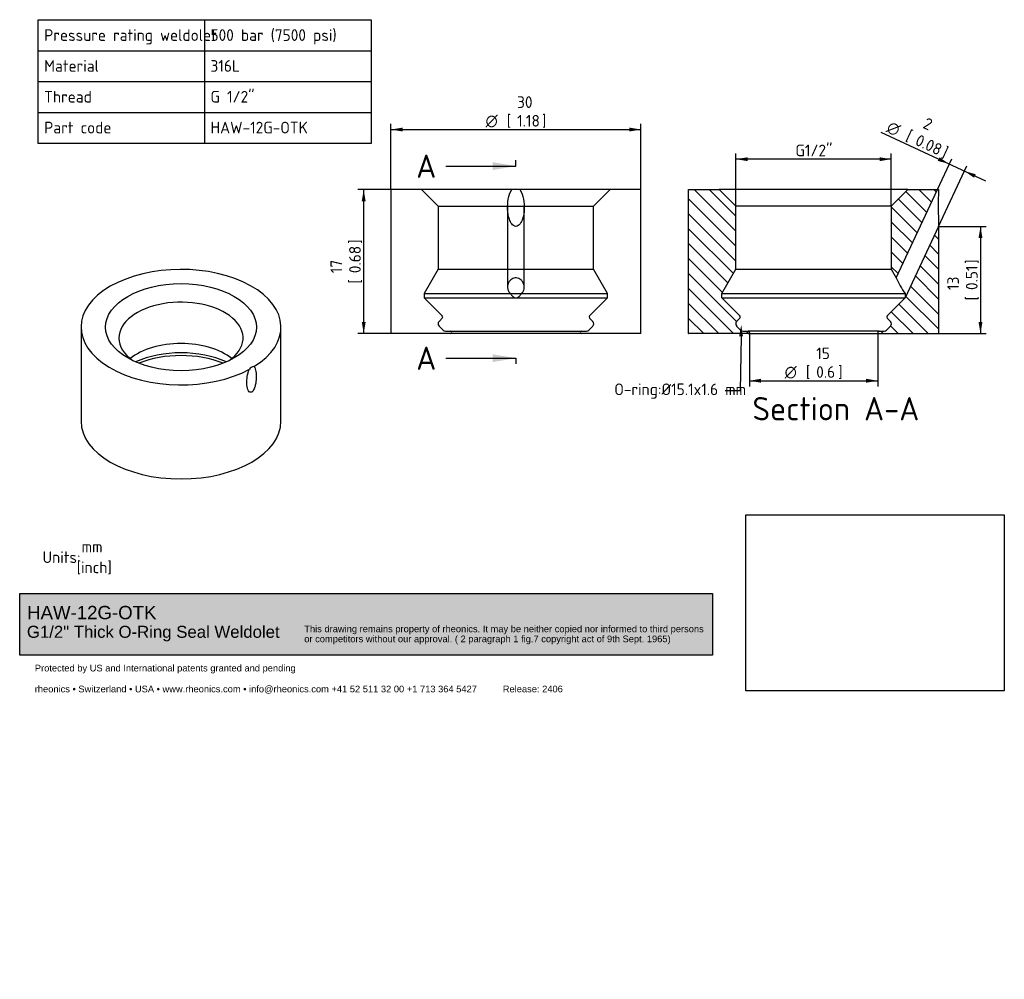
# Paper-space layout 'Invenitec-A4' of a CAD drawing. Header units: millimetres. Extents: x 0 to 296, y -85 to 203.
import ezdxf
from ezdxf import colors
from ezdxf.entities.mleader import LeaderData, LeaderLine
from ezdxf.enums import TextEntityAlignment as Align
from ezdxf.lldxf.tags import DXFTag
from ezdxf.math import Vec2, Vec3

# ---------------------------------------------------------------- set-up
doc = ezdxf.new("R2010")
doc.units = ezdxf.units.MM
doc.layers.add('Default', color=7, linetype='Continuous')
doc.layers.add('HAW-12G-OTK', color=7, linetype='Continuous')
doc.styles.add('SEACAD_Solid_Edge_ISO', font='seiso.ttf')
doc.styles.add('SEACAD_Solid_Edge_ISO1_Symbols', font='semeci1.ttf')
tags = doc.linetypes.add('CENTER2', pattern=[28.575, 19.05, -3.175, 3.175, -3.175]).pattern_tags.tags
tags[10:11] = [DXFTag(74, 4), DXFTag(75, 0), DXFTag(340, '0'), DXFTag(46, 0.0), DXFTag(50, 0.0), DXFTag(44, 0.0), DXFTag(45, 0.0)]
tags[8:9] = [DXFTag(74, 4), DXFTag(75, 0), DXFTag(340, '0'), DXFTag(46, 0.0), DXFTag(50, 0.0), DXFTag(44, 0.0), DXFTag(45, 0.0)]
tags[6:7] = [DXFTag(74, 4), DXFTag(75, 0), DXFTag(340, '0'), DXFTag(46, 0.0), DXFTag(50, 0.0), DXFTag(44, 0.0), DXFTag(45, 0.0)]
tags[4:5] = [DXFTag(74, 4), DXFTag(75, 0), DXFTag(340, '0'), DXFTag(46, 0.0), DXFTag(50, 0.0), DXFTag(44, 0.0), DXFTag(45, 0.0)]
tags = doc.linetypes.add('HIDDEN2', pattern=[4.7625, 3.175, -1.5875]).pattern_tags.tags
tags[6:7] = [DXFTag(74, 4), DXFTag(75, 0), DXFTag(340, '0'), DXFTag(46, 0.0), DXFTag(50, 0.0), DXFTag(44, 0.0), DXFTag(45, 0.0)]
tags[4:5] = [DXFTag(74, 4), DXFTag(75, 0), DXFTag(340, '0'), DXFTag(46, 0.0), DXFTag(50, 0.0), DXFTag(44, 0.0), DXFTag(45, 0.0)]
doc.dimstyles.new('Rheonics_Publish', dxfattribs={"dimtxt": 3.5, "dimasz": 3.5, "dimexe": 1.75, "dimexo": 0, "dimgap": 0.875, "dimtad": 1, "dimdec": 1, "dimlfac": 0.4, "dimdsep": 46, "dimtxsty": 'SEACAD_Solid_Edge_ISO', "dimblk1": '_SE_FILLED', "dimblk2": '_SE_FILLED', "dimsah": 1, "dimcen": 1.75, "dimazin": 0, "dimtfac": 0.5, "dimtdec": 3, "dimtmove": 0, "dimatfit": 3, "dimfxl": 1, "dimarcsym": 0})
picture_1 = doc.add_image_def('image1.jpg', size_in_pixel=(1363, 928))

# ---------------------------------------------------------------- blocks, each defined once
blk = doc.blocks.new('SE')
at = {"layer": 'Default', "color": 7, "linetype": 'Continuous'}
for p, q in [((55.73, 203.01), (55.73, 193.69)), ((5.73, 193.69), (105.73, 193.69)), ((55.73, 193.69), (55.73, 184.43)), ((5.73, 184.43), (105.73, 184.43)), ((55.73, 184.43), (55.73, 175.18)), ((5.73, 175.18), (105.73, 175.18)), ((55.73, 175.18), (55.73, 165.85))]:
    blk.add_line(p, q, dxfattribs=at)
blk.add_lwpolyline([(5.73, 165.85), (5.73, 203.01), (105.73, 203.01), (105.73, 165.85), (5.73, 165.85)], dxfattribs=at)
at = {"layer": 'Default', "color": 7, "linetype": 'Continuous', "style": 'SEACAD_Solid_Edge_ISO'}
for s, p in [('Pressure rating weldolet', (7.57, 200.14)), ('500 bar (7500 psi)', (57.49, 200.14)), ('Material', (7.57, 190.89)), ('316L', (57.49, 190.89)), ('Thread', (7.57, 181.64)), ('G 1/2"', (57.49, 181.64)), ('Part code', (7.57, 172.39)), ('HAW-12G-OTK', (57.49, 172.39))]:
    blk.add_text(s, height=3.5, dxfattribs=at).set_placement(p, align=Align.TOP_LEFT)
blk = doc.blocks.new('SE1')
at = {"layer": 'HAW-12G-OTK', "color": 7, "linetype": 'Continuous'}
for p, q in [((18.64, 110.75), (18.64, 82.51)), ((78.64, 82.51), (78.64, 110.75))]:
    blk.add_line(p, q, dxfattribs=at)
for centre, major_axis, ratio, start_param, end_param in [((48.64, 110.75), (-30, 0), 0.57735, 2.388373, 8.607201), ((48.64, 107.49), (-18.63, 0), 0.57735, 2.458493, 6.283185), ((48.64, 107.49), (-18.63, 0), 0.57735, 0, 0.6831), ((48.64, 95.1), (18.63, 0), 0.57735, 0.613277, 2.528316), ((48.64, 90.34), (-22, 0), 0.57735, 4.044978, 5.3798), ((48.64, 89.52), (22, 0), 0.57735, 0.958385, 2.183207), ((71.21, 97.72), (-2.1, 0.18), 0.571838, 5.091461, 6.09869), ((48.64, 82.51), (30, 0), 0.57735, 3.141593, 6.283185)]:
    blk.add_ellipse(centre, major_axis=major_axis, ratio=ratio, start_param=start_param, end_param=end_param, dxfattribs=at)
blk.add_ellipse((48.64, 110.75), major_axis=(-22.63, 0), ratio=0.57735, dxfattribs=at)
blk.add_open_spline([(70.53, 98.91), (70.86, 98.56), (71, 98), (71.2, 96.82), (71.24, 96.17), (71.19, 94.82), (71.12, 94.11), (70.85, 92.98), (70.74, 92.6), (70.4, 91.85), (70.16, 91.46), (69.56, 91.11), (69.31, 91.21), (68.94, 91.55), (68.81, 91.79), (68.51, 92.59), (68.43, 93.21), (68.37, 94.52), (68.41, 95.21), (68.64, 96.62), (68.8, 97.37), (69.16, 98.12)], degree=3, knots=[0, 0, 0, 0, 0.125, 0.125, 0.25, 0.25, 0.375, 0.375, 0.4375, 0.4375, 0.5, 0.5, 0.5625, 0.5625, 0.625, 0.625, 0.75, 0.75, 0.875, 0.875, 1, 1, 1, 1], dxfattribs=at)
blk = doc.blocks.new('_DOT')
at = {"color": 0}
blk.add_line((0, 0), (-1, 0), dxfattribs=at)
at = {"color": 0, "const_width": 0.333}
blk.add_lwpolyline([(-0.1665, 0, 1), (0.1665, 0, 1)], format="xyb", close=True, dxfattribs=at)
blk = doc.blocks.new('SE2')
at = {"layer": 'HAW-12G-OTK', "color": 7, "linetype": 'Continuous'}
for p, q in [((147.93, 152.05), (111.64, 152.05)), ((111.64, 152.05), (111.64, 108.82)), ((150.34, 152.05), (147.93, 152.05)), ((186.64, 152.05), (150.34, 152.05)), ((186.64, 108.82), (186.64, 152.05)), ((186.64, 108.82), (111.64, 108.82))]:
    blk.add_line(p, q, dxfattribs=at)
at = {"layer": 'HAW-12G-OTK', "color": 7, "linetype": 'HIDDEN2'}
for p, q in [((120.85, 152.05), (125.85, 147.05)), ((172.43, 147.05), (177.43, 152.05)), ((125.85, 147.05), (172.43, 147.05)), ((125.85, 147.05), (125.85, 128.1)), ((146.64, 146.74), (146.64, 122.78)), ((151.64, 122.77), (151.64, 146.74)), ((172.43, 128.1), (172.43, 147.05)), ((125.85, 128.1), (121.64, 120.8)), ((125.85, 128.1), (172.43, 128.1)), ((176.64, 120.8), (172.43, 128.1)), ((121.64, 120.8), (176.64, 120.8)), ((121.64, 120.8), (121.64, 119.55)), ((121.64, 119.55), (176.64, 119.55)), ((121.64, 119.55), (127.03, 114.16)), ((171.24, 114.16), (176.64, 119.55)), ((176.64, 119.55), (176.64, 120.8)), ((127.03, 113.45), (126.06, 112.48)), ((172.21, 112.48), (171.24, 113.45)), ((126.06, 111.06), (127.26, 109.86)), ((127.97, 109.57), (170.3, 109.57)), ((171.01, 109.86), (172.21, 111.06))]:
    blk.add_line(p, q, dxfattribs=at)
for centre, radius, start, end in [((126.77, 111.77), 1, 135, 225), ((126.68, 113.8), 0.5, 315, 45), ((171.6, 113.8), 0.5, 135, 225), ((171.51, 111.77), 1, 315, 45), ((127.97, 110.57), 1, 225, 270), ((129.5, 109.19), 0.375, 270, 90), ((168.78, 109.19), 0.375, 90, 270), ((170.3, 110.57), 1, 270, 315)]:
    blk.add_arc(centre, radius, start, end, dxfattribs=at)
at = {"layer": 'HAW-12G-OTK', "color": 7, "linetype": 'Continuous'}
blk.add_open_spline([(150.34, 152.05), (150.96, 151.22), (151.23, 150.2), (151.6, 148.2), (151.67, 147.17), (151.58, 145.14), (151.44, 144.14), (150.94, 142.68), (150.73, 142.2), (150.11, 141.37), (149.67, 141), (148.63, 140.99), (148.18, 141.36), (147.56, 142.18), (147.34, 142.65), (146.84, 144.12), (146.69, 145.13), (146.61, 147.18), (146.67, 148.2), (147.04, 150.19), (147.32, 151.21), (147.93, 152.05)], degree=3, knots=[0, 0, 0, 0, 0.125, 0.125, 0.25, 0.25, 0.375, 0.375, 0.4375, 0.4375, 0.5, 0.5, 0.5625, 0.5625, 0.625, 0.625, 0.75, 0.75, 0.875, 0.875, 1, 1, 1, 1], dxfattribs=at)
at = {"layer": 'HAW-12G-OTK', "color": 7, "linetype": 'HIDDEN2'}
for points, knots in [([(150.73, 120.8), (150.96, 120.99), (151.16, 121.23), (151.3, 121.48), (151.44, 121.72), (151.54, 121.99), (151.59, 122.27), (151.65, 122.59), (151.65, 122.91), (151.6, 123.24), (151.54, 123.59), (151.41, 123.95), (151.22, 124.27), (151.07, 124.52), (150.87, 124.77), (150.63, 124.97), (150.44, 125.13), (150.22, 125.27), (149.98, 125.36), (149.74, 125.46), (149.47, 125.52), (149.21, 125.53), (148.98, 125.54), (148.75, 125.51), (148.53, 125.45), (148.32, 125.38), (148.12, 125.29), (147.94, 125.18), (147.73, 125.05), (147.55, 124.9), (147.39, 124.73), (147.21, 124.52), (147.05, 124.29), (146.93, 124.05), (146.79, 123.75), (146.7, 123.44), (146.66, 123.13), (146.62, 122.77), (146.64, 122.41), (146.73, 122.07), (146.82, 121.73), (146.99, 121.4), (147.23, 121.12), (147.32, 121.01), (147.43, 120.9), (147.55, 120.8)], [0, 0, 0, 0, 0.07074, 0.07074, 0.07074, 0.14095, 0.14095, 0.14095, 0.221387, 0.221387, 0.221387, 0.310642, 0.310642, 0.310642, 0.381624, 0.381624, 0.381624, 0.438337, 0.438337, 0.438337, 0.495638, 0.495638, 0.495638, 0.544726, 0.544726, 0.544726, 0.592282, 0.592282, 0.592282, 0.645626, 0.645626, 0.645626, 0.709856, 0.709856, 0.709856, 0.78771, 0.78771, 0.78771, 0.876284, 0.876284, 0.876284, 0.964994, 0.964994, 0.964994, 1, 1, 1, 1]), ([(147.55, 120.8), (147.72, 120.49), (147.92, 120.2), (148.32, 119.85), (148.46, 119.74), (148.78, 119.6), (148.96, 119.55), (149.14, 119.55)], [0, 0, 0, 0, 0.5, 0.5, 0.75, 0.75, 1, 1, 1, 1]), ([(149.14, 119.55), (149.5, 119.55), (149.83, 119.73), (150.35, 120.2), (150.56, 120.49), (150.73, 120.8)], [0, 0, 0, 0, 0.5, 0.5, 1, 1, 1, 1])]:
    blk.add_open_spline(points, degree=3, knots=knots, dxfattribs=at)
blk = doc.blocks.new('SE3')
at = {"layer": 'HAW-12G-OTK', "linetype": 'Continuous'}
h = blk.add_hatch(dxfattribs=at)
h.set_pattern_fill('LINE', angle=-45, style=0)
edge = h.paths.add_edge_path()
edge.add_line((218.82, 109.57), (217.29, 109.57))
edge.add_arc((217.29, 110.57), 1, 225, 270, ccw=False)
edge.add_line((216.58, 109.86), (215.38, 111.06))
edge.add_arc((216.09, 111.77), 1, 135, 225, ccw=False)
edge.add_line((215.38, 112.48), (216.35, 113.45))
edge.add_arc((216, 113.8), 0.5, 315, 405)
edge.add_line((216.35, 114.16), (210.96, 119.55))
edge.add_line((210.96, 119.55), (210.96, 120.8))
edge.add_line((210.96, 120.8), (215.17, 128.1))
edge.add_line((215.17, 128.1), (215.17, 147.05))
edge.add_line((215.17, 147.05), (210.17, 152.05))
edge.add_line((210.17, 152.05), (200.96, 152.05))
edge.add_line((200.96, 152.05), (200.96, 108.82))
edge.add_line((200.96, 108.82), (218.82, 108.82))
edge.add_arc((218.82, 109.19), 0.375, 270, 450)
h = blk.add_hatch(dxfattribs=at)
h.set_pattern_fill('LINE', angle=-45, style=0)
h.paths.add_polyline_path([(266.75, 152.05), (261.75, 147.05), (261.75, 128.1), (263.23, 125.53), (275.6, 152.05)])
h = blk.add_hatch(dxfattribs=at)
h.set_pattern_fill('LINE', angle=-45, style=0)
edge = h.paths.add_edge_path()
edge.add_line((261.53, 111.06), (260.33, 109.86))
edge.add_arc((259.62, 110.57), 1, 270, 315, ccw=False)
edge.add_line((259.62, 109.57), (258.1, 109.57))
edge.add_arc((258.1, 109.19), 0.375, 90, 270)
edge.add_line((258.1, 108.82), (275.96, 108.82))
edge.add_line((275.96, 108.82), (275.96, 141))
edge.add_line((275.96, 141), (265.96, 119.55))
edge.add_line((265.96, 119.55), (260.56, 114.16))
edge.add_arc((260.91, 113.8), 0.5, 135, 225)
edge.add_line((260.56, 113.45), (261.53, 112.48))
edge.add_arc((260.83, 111.77), 1, -45, 45, ccw=False)
at = {"layer": 'HAW-12G-OTK', "color": 7, "linetype": 'Continuous'}
for p, q in [((200.96, 108.82), (200.96, 152.05)), ((200.96, 152.05), (210.17, 152.05)), ((266.75, 152.05), (210.17, 152.05)), ((215.17, 147.05), (210.17, 152.05)), ((266.75, 152.05), (261.75, 147.05)), ((263.23, 125.53), (275.6, 152.05)), ((266.75, 152.05), (275.6, 152.05)), ((275.94, 152.05), (275.6, 152.05)), ((261.75, 147.05), (215.17, 147.05)), ((215.17, 128.1), (215.17, 147.05)), ((261.75, 147.05), (261.75, 128.1)), ((275.96, 141), (265.96, 119.55)), ((275.96, 141), (275.96, 108.82)), ((210.96, 120.8), (215.17, 128.1)), ((215.17, 128.1), (261.75, 128.1)), ((261.75, 128.1), (263.23, 125.53)), ((210.96, 120.8), (265.91, 120.8)), ((210.96, 119.55), (210.96, 120.8)), ((210.96, 119.55), (265.96, 119.55)), ((216.35, 114.16), (210.96, 119.55)), ((265.96, 119.55), (260.56, 114.16)), ((215.38, 112.48), (216.35, 113.45)), ((260.56, 113.45), (261.53, 112.48)), ((216.58, 109.86), (215.38, 111.06)), ((217.29, 109.57), (218.82, 109.57)), ((258.1, 109.57), (218.82, 109.57)), ((258.1, 109.57), (259.62, 109.57)), ((261.53, 111.06), (260.33, 109.86)), ((218.82, 108.82), (200.96, 108.82)), ((218.82, 108.82), (258.1, 108.82)), ((258.1, 108.82), (275.96, 108.82))]:
    blk.add_line(p, q, dxfattribs=at)
for centre, radius, start, end in [((483.84, 146.89), 207.96, 178.5776, 181.6237), ((303.74, 145.4), 45.13, 206.1276, 213.0337), ((389.04, 124.7), 123.19, 181.8141, 182.3958), ((216.09, 111.77), 1, 135, 225), ((216, 113.8), 0.5, 315, 45), ((260.91, 113.8), 0.5, 135, 225), ((260.83, 111.77), 1, 315, 45), ((217.29, 110.57), 1, 225, 270), ((218.82, 109.19), 0.375, 270, 90), ((258.1, 109.19), 0.375, 90, 270), ((259.62, 110.57), 1, 270, 315)]:
    blk.add_arc(centre, radius, start, end, dxfattribs=at)
blk = doc.blocks.new('DMBLK33')
at = {"layer": 'Default', "linetype": 'Continuous', "transparency": 16777216}
for points in [[(115.14, 170.63), (111.64, 170.04), (115.14, 169.46)], [(183.14, 170.63), (183.14, 169.46), (186.64, 170.04)]]:
    blk.add_hatch(color=7, dxfattribs=at).paths.add_polyline_path(points)
at = {"layer": 'Default', "color": 7, "linetype": 'Continuous', "transparency": 16777216}
for p, q in [((111.64, 152.05), (111.64, 171.79)), ((186.64, 152.05), (186.64, 171.79)), ((111.64, 170.04), (186.64, 170.04))]:
    blk.add_line(p, q, dxfattribs=at)
for s, style, p in [('30', 'SEACAD_Solid_Edge_ISO', (149.49, 180.02)), ('O', 'SEACAD_Solid_Edge_ISO1_Symbols', (140.04, 174.42)), ('[', 'SEACAD_Solid_Edge_ISO', (146.39, 174.42)), ('1.18', 'SEACAD_Solid_Edge_ISO', (149.49, 174.42)), (']', 'SEACAD_Solid_Edge_ISO', (156.97, 174.42))]:
    blk.add_text(s, height=3.5, dxfattribs=dict(at, style=style)).set_placement(p, align=Align.TOP_LEFT)
blk = doc.blocks.new('_SE_FILLED')
at = {"color": 0}
blk.add_line((0, 0), (-1, 0), dxfattribs=at)
blk.add_solid([(0, 0), (-1, -0.1665), (-1, 0.1665), (0, 0)], dxfattribs=at)
blk = doc.blocks.new('DMBLK34')
at = {"layer": 'Default', "linetype": 'Continuous', "transparency": 16777216}
for points in [[(218.67, 161.73), (215.17, 161.15), (218.67, 160.57)], [(258.25, 161.73), (258.25, 160.57), (261.75, 161.15)]]:
    blk.add_hatch(color=7, dxfattribs=at).paths.add_polyline_path(points)
at = {"layer": 'Default', "color": 7, "linetype": 'Continuous', "transparency": 16777216}
for p, q in [((215.17, 147.05), (215.17, 162.9)), ((261.75, 147.05), (261.75, 162.9)), ((261.75, 161.15), (215.17, 161.15))]:
    blk.add_line(p, q, dxfattribs=at)
at = {"layer": 'Default', "color": 7, "linetype": 'Continuous', "transparency": 16777216, "style": 'SEACAD_Solid_Edge_ISO'}
blk.add_text('G1/2"', height=3.5, dxfattribs=at).set_placement((233.02, 165.52), align=Align.TOP_LEFT)
blk = doc.blocks.new('DMBLK35')
at = {"layer": 'Default', "linetype": 'Continuous', "transparency": 16777216}
for points in [[(222.69, 94.08), (222.69, 95.25), (219.19, 94.66)], [(254.22, 94.08), (257.72, 94.66), (254.22, 95.25)]]:
    blk.add_hatch(color=7, dxfattribs=at).paths.add_polyline_path(points)
at = {"layer": 'Default', "color": 7, "linetype": 'Continuous', "transparency": 16777216}
for p, q in [((219.19, 109.19), (219.19, 92.91)), ((257.72, 109.19), (257.72, 92.91)), ((219.19, 94.66), (257.72, 94.66))]:
    blk.add_line(p, q, dxfattribs=at)
for s, style, p in [('15', 'SEACAD_Solid_Edge_ISO', (239.25, 104.64)), ('O', 'SEACAD_Solid_Edge_ISO1_Symbols', (229.8, 99.04)), ('[', 'SEACAD_Solid_Edge_ISO', (236.14, 99.04)), ('0.6', 'SEACAD_Solid_Edge_ISO', (239.25, 99.04)), (']', 'SEACAD_Solid_Edge_ISO', (245.85, 99.04))]:
    blk.add_text(s, height=3.5, dxfattribs=dict(at, style=style)).set_placement(p, align=Align.TOP_LEFT)
blk = doc.blocks.new('DMBLK36')
at = {"layer": 'Default', "linetype": 'Continuous', "transparency": 16777216}
for points in [[(102.88, 148.55), (104.05, 148.55), (103.47, 152.05)], [(102.88, 112.32), (103.47, 108.82), (104.05, 112.32)]]:
    blk.add_hatch(color=7, dxfattribs=at).paths.add_polyline_path(points)
at = {"layer": 'Default', "color": 7, "linetype": 'Continuous', "transparency": 16777216}
for p, q in [((111.64, 152.05), (101.72, 152.05)), ((103.47, 108.82), (103.47, 152.05)), ((111.64, 108.82), (101.72, 108.82))]:
    blk.add_line(p, q, dxfattribs=at)
at = {"layer": 'Default', "color": 7, "linetype": 'Continuous', "transparency": 16777216, "style": 'SEACAD_Solid_Edge_ISO'}
for s, p in [(']', (99.09, 135.77)), ('0.68', (99.09, 126.94)), ('17', (93.49, 126.94)), ('[', (99.09, 123.83))]:
    blk.add_text(s, height=3.5, rotation=90, dxfattribs=at).set_placement(p, align=Align.TOP_LEFT)
blk = doc.blocks.new('SE4')
at = {"layer": 'Default', "color": 7, "linetype": 'Continuous', "style": 'SEACAD_Solid_Edge_ISO'}
blk.add_text('A', height=7, dxfattribs=at).set_placement((119.23, 162.57), align=Align.TOP_LEFT)
blk = doc.blocks.new('SE5')
at = {"layer": 'Default', "color": 7, "linetype": 'Continuous', "style": 'SEACAD_Solid_Edge_ISO'}
blk.add_text('A', height=7, dxfattribs=at).set_placement((119.23, 104.94), align=Align.TOP_LEFT)
blk = doc.blocks.new('SEANNOT_GROUP2')
at = {"layer": 'Default', "linetype": 'Continuous'}
blk.add_hatch(color=7, dxfattribs=at).paths.add_polyline_path([(142.14, 157.91), (149.14, 159.07), (142.14, 160.24)])
at = {"layer": 'Default', "color": 7, "linetype": 'Continuous'}
blk.add_lwpolyline([(128.14, 159.07), (149.14, 159.07)], dxfattribs=at)
blk = doc.blocks.new('SEANNOT_GROUP3')
at = {"layer": 'Default', "linetype": 'Continuous'}
blk.add_hatch(color=7, dxfattribs=at).paths.add_polyline_path([(142.14, 100.27), (149.14, 101.44), (142.14, 102.61)])
at = {"layer": 'Default', "color": 7, "linetype": 'Continuous'}
blk.add_lwpolyline([(128.14, 101.44), (149.14, 101.44)], dxfattribs=at)
blk = doc.blocks.new('SE6')
at = {"layer": 'Default', "color": 7, "linetype": 'CENTER2'}
for p, q in [((149.14, 159.07), (149.14, 160.82)), ((149.14, 101.44), (149.14, 99.69))]:
    blk.add_line(p, q, dxfattribs=at)
at = {"layer": 'Default', "color": 7, "linetype": 'CENTER2', "const_width": 0.0005}
blk.add_lwpolyline([(149.14, 159.07), (149.14, 101.44)], dxfattribs=at)
blk = doc.blocks.new('DMBLK37')
at = {"layer": 'Default', "linetype": 'Continuous', "transparency": 16777216}
for points in [[(289.14, 137.5), (288.55, 141), (287.97, 137.5)], [(289.14, 112.32), (287.97, 112.32), (288.55, 108.82)]]:
    blk.add_hatch(color=7, dxfattribs=at).paths.add_polyline_path(points)
at = {"layer": 'Default', "color": 7, "linetype": 'Continuous', "transparency": 16777216}
for p, q in [((275.96, 141), (290.3, 141)), ((288.55, 141), (288.55, 108.82)), ((275.96, 108.82), (290.3, 108.82))]:
    blk.add_line(p, q, dxfattribs=at)
at = {"layer": 'Default', "color": 7, "linetype": 'Continuous', "transparency": 16777216, "style": 'SEACAD_Solid_Edge_ISO'}
for s, p in [(']', (284.18, 129.76)), ('0.51', (284.18, 121.89)), ('13', (278.58, 121.89)), ('[', (284.18, 118.78))]:
    blk.add_text(s, height=3.5, rotation=90, dxfattribs=at).set_placement(p, align=Align.TOP_LEFT)
blk = doc.blocks.new('DMBLK38')
at = {"layer": 'Default', "linetype": 'Continuous', "transparency": 16777216}
for points in [[(276.23, 161.71), (275.74, 160.65), (279.16, 159.7)], [(287.11, 156.63), (283.69, 157.59), (286.62, 155.58)]]:
    blk.add_hatch(color=7, dxfattribs=at).paths.add_polyline_path(points)
at = {"layer": 'Default', "color": 7, "linetype": 'Continuous', "transparency": 16777216}
for p, q in [((258.6, 169.28), (290.04, 154.63)), ((275.6, 152.05), (279.9, 161.28)), ((275.96, 141), (284.43, 159.17))]:
    blk.add_line(p, q, dxfattribs=at)
for s, style, p in [('O', 'SEACAD_Solid_Edge_ISO1_Symbols', (261.56, 172.73)), ('2', 'SEACAD_Solid_Edge_ISO', (272.49, 173.81)), ('[', 'SEACAD_Solid_Edge_ISO', (267.32, 170.05)), ('0.08', 'SEACAD_Solid_Edge_ISO', (270.13, 168.74)), (']', 'SEACAD_Solid_Edge_ISO', (278.06, 165.04))]:
    blk.add_text(s, height=3.5, rotation=335, dxfattribs=dict(at, style=style)).set_placement(p, align=Align.TOP_LEFT)
blk = doc.blocks.new('Block1')
at = {"layer": 'Default', "linetype": 'Continuous'}
blk.add_hatch(color=7, dxfattribs=at).paths.add_polyline_path([(207.88, 0), (0, 0), (0, -18.48), (207.88, -18.48)])
at = {"layer": 'Default', "color": 7, "linetype": 'Continuous'}
for p, q in [((0, 0), (207.88, 0)), ((0, -18.48), (0, 0)), ((207.88, 0), (207.88, -18.48)), ((207.88, -18.48), (0, -18.48))]:
    blk.add_line(p, q, dxfattribs=at)
image = blk.add_image(picture_1, insert=(217.94, -29.22), size_in_units=(77.52, 52.78))
image.dxf.flags = 7
ml = blk.add_multileader_mtext('Standard', dxfattribs=at)
ml.set_content('{\\pxsm0.9;\\fArial|b0||i0||c0|p34;\\W1.;This drawing remains property of rheonics. It may be neither copied nor informed to third persons \\Por competitors without our approval. ( 2 paragraph 1 fig.7 copyright act of 9th Sept. 1965)\\P}', color=7)
ml.set_leader_properties()
ml.set_arrow_properties(name='DOT')
ml.build(insert=Vec2(0, 0))
ml.multileader.update_dxf_attribs({"leader_type": 0, "dogleg_length": 0, "arrow_head_size": 2})
ctx = ml.context
ctx.base_point, ctx.char_height, ctx.arrow_head_size, ctx.landing_gap_size = Vec3(84.7, -10.93), 2, 2, 0.7
ctx.mtext.insert = Vec3(85.4, -9.64)
ml = blk.add_multileader_mtext('Standard', dxfattribs=at)
ml.set_content('{\\pxsm0.9;\\fArial|b0||i0||c0|p34;\\W1.;Protected by US and International patents granted and pending\\P}', color=7)
ml.set_leader_properties()
ml.set_arrow_properties(name='DOT')
ml.build(insert=Vec2(0, 0))
ml.multileader.update_dxf_attribs({"leader_type": 0, "dogleg_length": 0, "arrow_head_size": 2})
ctx = ml.context
ctx.base_point, ctx.char_height, ctx.arrow_head_size, ctx.landing_gap_size = Vec3(3.85, -22.7), 2, 2, 0.7
ctx.mtext.insert = Vec3(4.55, -21.41)
ml = blk.add_multileader_mtext('Standard', dxfattribs=at)
ml.set_content('{\\pxsm0.9;\\fArial|b0||i0||c0|p34;\\W1.;rheonics • Switzerland • USA • www.rheonics.com • info@rheonics.com +41 52 511 32 00 +1 713 364 5427          Release: 2406\\P}', color=7)
ml.set_leader_properties()
ml.set_arrow_properties(name='DOT')
ml.build(insert=Vec2(0, 0))
ml.multileader.update_dxf_attribs({"leader_type": 0, "dogleg_length": 0, "arrow_head_size": 2})
ctx = ml.context
ctx.base_point, ctx.char_height, ctx.arrow_head_size, ctx.landing_gap_size = Vec3(3.82, -28.97), 2, 2, 0.7
ctx.mtext.insert = Vec3(4.52, -27.68)

psp = doc.layouts.new('Invenitec-A4')

# ---------------------------------------------------------------- block references
at = {"layer": 'Default'}
for name in ['SE', 'SE4', 'SEANNOT_GROUP2', 'SE6', 'SE2', 'SE3', 'SE1', 'SE5', 'SEANNOT_GROUP3']:
    psp.add_blockref(name, (0, 0), dxfattribs=at)
at = {"layer": 'Default', "color": 7}
psp.add_blockref('Block1', (0.23, 30.84), dxfattribs=at)

# ---------------------------------------------------------------- texts
at = {"layer": 'Default', "color": 7, "linetype": 'Continuous', "style": 'SEACAD_Solid_Edge_ISO'}
psp.add_text('Section A-A', height=7, dxfattribs=at).set_placement((220.12, 89.77), align=Align.TOP_LEFT)

# ---------------------------------------------------------------- dimensions: what is measured, and where the dimension line sits
at = {"layer": 'Default', "color": 7, "linetype": 'Continuous'}
for base, p1, p2, angle, text, override, picture, middle, dimtype in [((111.64, 170.04), (111.64, 152.05), (186.64, 152.05), 0, '\\A1;%%C <>', {"dimpost": '\\X'}, 'DMBLK33', (149.14, 170.04), 161), ((283.69, 157.59), (275.6, 152.05), (275.96, 141), 335, '\\A1;%%C <>', {"dimpost": '\\X'}, 'DMBLK38', (278.47, 160.02), 160), ((103.47, 108.82), (111.64, 108.82), (111.64, 152.05), 90, '\\A1;<>', {"dimdec": 0, "dimpost": '\\X'}, 'DMBLK36', (103.47, 130.44), 161), ((288.55, 141), (275.96, 141), (275.96, 108.82), 270, '\\A1;<>', {"dimdec": 0, "dimpost": '\\X'}, 'DMBLK37', (288.55, 124.91), 161), ((219.19, 94.66), (219.19, 109.19), (257.72, 109.19), 0, '\\A1;%%C <>', {"dimdec": 0, "dimpost": '\\X'}, 'DMBLK35', (238.46, 94.66), 161)]:
    dim = psp.add_linear_dim(base=base, p1=p1, p2=p2, angle=angle, text=text, dimstyle='Rheonics_Publish', override=override, dxfattribs=at)
    dim.commit()
    dim.dimension.update_dxf_attribs({"geometry": picture, "text_midpoint": middle, "dimtype": dimtype})
dim = psp.add_linear_dim(base=(215.17, 161.15), p1=(261.75, 147.05), p2=(215.17, 147.05), text='\\A1;G1/2" {}', dimstyle='Rheonics_Publish', override={"dimpost": '\\X'}, dxfattribs=at)
dim.commit()
dim.dimension.update_dxf_attribs({"geometry": 'DMBLK34', "text_midpoint": (238.46, 161.15), "dimtype": 160})

# ---------------------------------------------------------------- leaders
ml = psp.add_multileader_mtext('Standard', dxfattribs=at)
ml.set_content('{\\pxsm0.9;\\fSolid Edge ISO|b0||i0||c0|p34;\\W1.;O-ring:%%c15.1x1.6 mm\\P}', color=7)
ml.set_leader_properties()
ml.build(insert=Vec2(0, 0))
ml.multileader.update_dxf_attribs({"dogleg_length": 4.47, "arrow_head_size": 3.5})
ctx = ml.context
ctx.base_point, ctx.char_height, ctx.arrow_head_size, ctx.landing_gap_size = Vec3(177.43, 91.63), 3.5, 3.5, 1.23
notes = []
notes.append((ctx, [(0, (1, 1, 0), (216.39, 91.63), (-1, 0), 4.47, [(0, [(216.76, 111.49)], 0, [])])]))
ctx.mtext.insert = Vec3(178.66, 93.84)
ml = psp.add_multileader_mtext('Standard', dxfattribs=at)
ml.set_content('{\\pxsm0.9;\\fSolid Edge ISO|b0||i0||c0|p34;\\W1.;mm\\P}', color=7)
ml.set_leader_properties()
ml.set_arrow_properties(name='DOT')
ml.build(insert=Vec2(0, 0))
ml.multileader.update_dxf_attribs({"leader_type": 0, "dogleg_length": 0, "arrow_head_size": 3.5})
ctx = ml.context
ctx.base_point, ctx.char_height, ctx.arrow_head_size, ctx.landing_gap_size = Vec3(17.6, 44.89), 3.5, 3.5, 1.23
ctx.mtext.insert = Vec3(18.82, 46.64)
ml = psp.add_multileader_mtext('Standard', dxfattribs=at)
ml.set_content('{\\pxsm0.9;\\fSolid Edge ISO|b0||i0||c0|p34;\\W1.;Units:\\P}', color=7)
ml.set_leader_properties()
ml.set_arrow_properties(name='DOT')
ml.build(insert=Vec2(0, 0))
ml.multileader.update_dxf_attribs({"leader_type": 0, "dogleg_length": 0, "arrow_head_size": 3.5})
ctx = ml.context
ctx.base_point, ctx.char_height, ctx.arrow_head_size, ctx.landing_gap_size = Vec3(5.88, 41.7), 3.5, 3.5, 1.23
ctx.mtext.insert = Vec3(7.1, 43.46)
ml = psp.add_multileader_mtext('Standard', dxfattribs=at)
ml.set_content('{\\pxsm0.9;\\fSolid Edge ISO|b0||i0||c0|p34;\\W1.;[inch]\\P}', color=7)
ml.set_leader_properties()
ml.build(insert=Vec2(0, 0))
ml.multileader.update_dxf_attribs({"dogleg_length": 0, "arrow_head_size": 0.805})
ctx = ml.context
ctx.base_point, ctx.char_height, ctx.arrow_head_size, ctx.landing_gap_size = Vec3(16.13, 38.65), 3.5, 0.805, 1.23
ctx.mtext.insert = Vec3(17.35, 40.41)
ml = psp.add_multileader_mtext('Standard', dxfattribs=at)
ml.set_content('{\\pxsm0.9;\\fArial|b0||i0||c0|p34;\\W1.;HAW-12G-OTK\\P}', color=7)
ml.set_leader_properties()
ml.set_arrow_properties(name='DOT')
ml.build(insert=Vec2(0, 0))
ml.multileader.update_dxf_attribs({"leader_type": 0, "dogleg_length": 0})
ctx = ml.context
ctx.base_point, ctx.landing_gap_size = Vec3(1.06, 25.07), 1.4
ctx.mtext.insert = Vec3(2.46, 27.1)
ml = psp.add_multileader_mtext('Standard', dxfattribs=at)
ml.set_content('{\\pxsm0.9;\\fArial|b0||i0||c0|p34;\\W1.;G1/2" Thick O-Ring Seal Weldolet\\P}', color=7)
ml.set_leader_properties()
ml.set_arrow_properties(name='DOT')
ml.build(insert=Vec2(0, 0))
ml.multileader.update_dxf_attribs({"leader_type": 0, "dogleg_length": 0, "arrow_head_size": 3.6})
ctx = ml.context
ctx.base_point, ctx.char_height, ctx.arrow_head_size, ctx.landing_gap_size = Vec3(1.13, 18.8), 3.6, 3.6, 1.26
ctx.mtext.insert = Vec3(2.39, 21.12)
for ctx, leaders in notes:
    for number, flags, end, landing, length, lines in leaders:
        leader = LeaderData()
        leader.index, (leader.has_last_leader_line, leader.has_dogleg_vector, leader.attachment_direction) = number, flags
        leader.last_leader_point, leader.dogleg_vector, leader.dogleg_length = Vec3(end), Vec3(landing), length
        for number, points, colour, breaks in lines:
            line = LeaderLine()
            line.index, line.vertices, line.color, line.breaks = number, Vec3.list(points), colors.encode_raw_color(colour), breaks
            leader.lines.append(line)
        ctx.leaders.append(leader)

doc.saveas('drawing.dxf')
